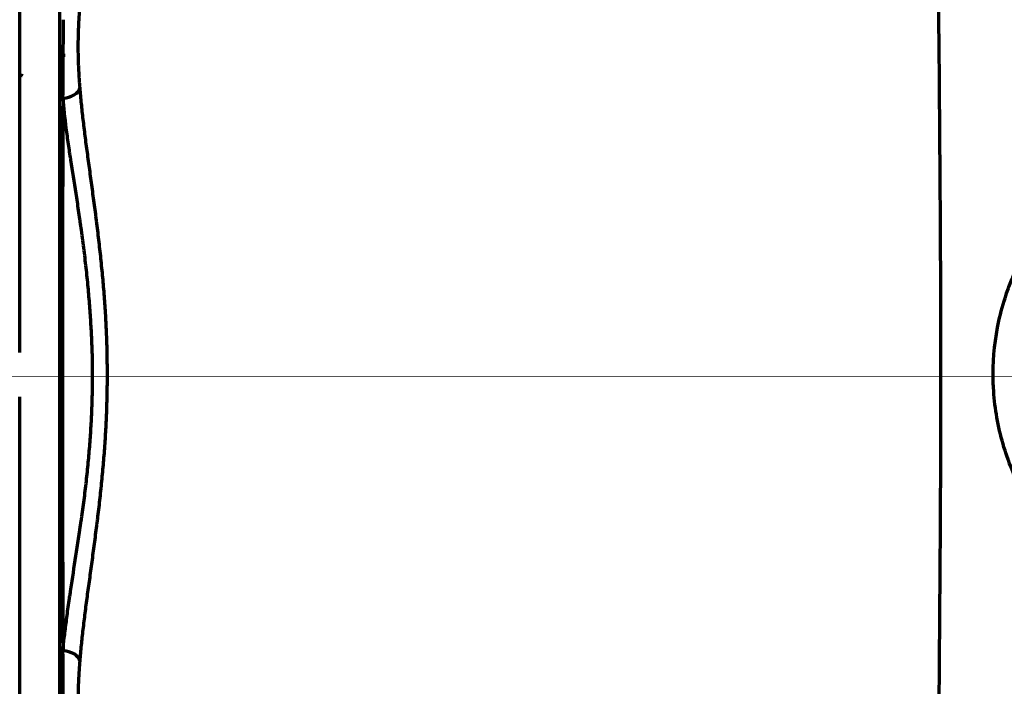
# Model space of a CAD drawing. Header units: millimetres. Extents: x -170 to 6906, y -2212 to 4257.
# Tile 203 of 256: x 5623 to 5795, y -1296 to -1180. Entities that reach past the tile are written whole.
import ezdxf

# ---------------------------------------------------------------- set-up
doc = ezdxf.new("R2010")
doc.units = ezdxf.units.MM
doc.layers.add('1', color=7, linetype='Continuous', true_color=0xffffff)
doc.styles.add('PC_TEXTSTYLE', font='ISOCP.SHX', dxfattribs={"width": 0.707, "bigfont": 'GBCBIG.SHX'})
doc.dimstyles.new('GB_DIMSTYLE', dxfattribs={"dimtxt": 50, "dimasz": 40, "dimexe": 1, "dimexo": 0, "dimgap": 1.5, "dimtad": 1, "dimdec": 1, "dimdsep": 46, "dimtxsty": 'PC_TEXTSTYLE', "dimcen": 0, "dimclrd": 256, "dimclrt": 3, "dimadec": 1, "dimazin": 2, "dimtp": 0.1, "dimtm": 0.1, "dimtfac": 0.71, "dimtdec": 1, "dimtmove": 0, "dimatfit": 3, "dimfxl": 1, "dimtfill": 1, "dimarcsym": 0})

# ---------------------------------------------------------------- blocks, each defined once
blk = doc.blocks.new('*D39')
at = {"lineweight": -2, "transparency": 16777216}
blk.add_line((6407.95, -916.53), (6754.06, -807.3), dxfattribs=at)
at = {"lineweight": 18, "transparency": 16777216}
blk.add_solid([(6752.06, -800.94), (6756.07, -813.65), (6792.21, -795.26)], dxfattribs=at)
at = {"layer": 'Defpoints', "color": 0, "lineweight": 18, "transparency": 16777216}
for p in [(6792.21, -795.26), (5378.62, -1241.39)]:
    blk.add_point(p, dxfattribs=at)
at = {"color": 3, "lineweight": 18, "transparency": 16777216, "insert": (6472.89, -868.24), "char_height": 50, "attachment_point": 5, "rotation": 17.5157, "style": 'PC_TEXTSTYLE', "bg_fill": 3, "box_fill_scale": 1.1, "bg_fill_color": 256, "bg_fill_true_color": 13158600, "bg_fill_transparency": 0}
blk.add_mtext('R1482.3', dxfattribs=at)

msp = doc.modelspace()

# ---------------------------------------------------------------- linework, layer by layer
at = {"lineweight": 18}
msp.add_line((6304.07, -1242.31), (4373.58, -1241.78), dxfattribs=at)
at = {"layer": '1', "color": 0, "linetype": 'Continuous', "lineweight": 70}
for p, q in [((5629.64, -1166.74), (5629.64, -1318.78)), ((5630.64, -1185.78), (5629.64, -1185.78)), ((5623.05, -1189.32), (5623.05, -1189.32))]:
    msp.add_line(p, q, dxfattribs=at)
for centre, major_axis, ratio, start_param, end_param in [((5630.23, -1191.41), (-2.99, -0.26), 0.620742, 1.521695, 2.930985), ((5630.64, -1241.78), (0, -78), 0.006497, 4.041206, 5.382332), ((5630.23, -1292.08), (-2.99, 0.26), 0.619773, 3.352063, 4.761353)]:
    msp.add_ellipse(centre, major_axis=major_axis, ratio=ratio, start_param=start_param, end_param=end_param, dxfattribs=at)
msp.add_open_spline([(5783.7, -1156.72), (5784, -1185.06), (5784.61, -1241.72), (5784, -1298.39), (5783.7, -1326.72)], degree=3, dxfattribs=at)
for points, knots in [([(5622.64, -1189.34), (5622.64, -1187.95), (5622.64, -1186.59), (5622.64, -1184), (5622.64, -1182.75), (5622.64, -1180.37), (5622.64, -1179.24), (5622.64, -1177.08), (5622.64, -1176.07), (5622.64, -1174.15), (5622.64, -1173.26), (5622.64, -1171.6), (5622.64, -1170.84), (5622.64, -1169.44), (5622.64, -1168.8), (5622.64, -1167.67), (5622.64, -1167.18), (5622.64, -1166.75)], [0, 0, 0, 0, 0.125, 0.125, 0.25, 0.25, 0.375, 0.375, 0.5, 0.5, 0.625, 0.625, 0.75, 0.75, 0.875, 0.875, 1, 1, 1, 1]), ([(5633.16, -1177.28), (5633.15, -1177.31), (5633.15, -1177.36), (5633.14, -1177.45), (5633.14, -1177.53), (5633.13, -1177.61), (5633.13, -1177.69), (5633.12, -1177.77), (5633.11, -1177.85), (5633.11, -1177.93), (5633.1, -1178.01), (5633.1, -1178.1), (5633.09, -1178.18), (5633.08, -1178.26), (5633.08, -1178.35), (5633.07, -1178.43), (5633.07, -1178.51), (5633.06, -1178.6), (5633.06, -1178.68), (5633.05, -1178.76), (5633.05, -1178.85), (5633.04, -1178.93), (5633.04, -1179.02), (5633.03, -1179.1), (5633.02, -1179.19), (5633.02, -1179.27), (5633.01, -1179.36), (5633.01, -1179.45), (5633, -1179.53), (5633, -1179.62), (5632.99, -1179.71), (5632.99, -1179.79), (5632.99, -1179.88), (5632.98, -1179.97), (5632.98, -1180.05), (5632.97, -1180.14), (5632.97, -1180.23), (5632.96, -1180.32), (5632.96, -1180.41), (5632.95, -1180.5), (5632.95, -1180.59), (5632.95, -1180.67), (5632.94, -1180.76), (5632.94, -1180.85), (5632.94, -1180.94), (5632.93, -1181.03), (5632.93, -1181.12), (5632.92, -1181.22), (5632.92, -1181.31), (5632.92, -1181.4), (5632.92, -1181.49), (5632.91, -1181.58), (5632.91, -1181.67), (5632.91, -1181.76), (5632.9, -1181.86), (5632.9, -1181.95), (5632.9, -1182.04), (5632.9, -1182.13), (5632.89, -1182.23), (5632.89, -1182.32), (5632.89, -1182.41), (5632.89, -1182.51), (5632.88, -1182.6), (5632.88, -1182.7), (5632.88, -1182.79), (5632.88, -1182.89), (5632.88, -1182.98), (5632.88, -1183.08), (5632.87, -1183.17), (5632.87, -1183.27), (5632.87, -1183.36), (5632.87, -1183.46), (5632.87, -1183.56), (5632.87, -1183.65), (5632.87, -1183.75), (5632.87, -1183.85), (5632.87, -1183.97), (5632.87, -1184.12), (5632.87, -1184.31), (5632.87, -1184.49), (5632.87, -1184.67), (5632.87, -1184.85), (5632.87, -1185.03), (5632.87, -1185.22), (5632.88, -1185.4), (5632.88, -1185.58), (5632.88, -1185.77), (5632.89, -1185.95), (5632.89, -1186.14), (5632.9, -1186.32), (5632.9, -1186.51), (5632.91, -1186.7), (5632.91, -1186.88), (5632.92, -1187.07), (5632.93, -1187.26), (5632.93, -1187.45), (5632.94, -1187.64), (5632.95, -1187.83), (5632.96, -1188.02), (5632.97, -1188.21), (5632.98, -1188.4), (5632.99, -1188.6), (5633, -1188.79), (5633.01, -1188.98), (5633.02, -1189.18), (5633.03, -1189.37), (5633.04, -1189.57), (5633.05, -1189.76), (5633.07, -1189.96), (5633.08, -1190.15), (5633.09, -1190.35), (5633.11, -1190.55), (5633.12, -1190.74), (5633.14, -1190.94), (5633.15, -1191.14), (5633.17, -1191.34), (5633.18, -1191.47), (5633.18, -1191.54)], [0, 0, 0, 0, 0.006562, 0.013127, 0.019694, 0.026264, 0.032836, 0.039411, 0.045988, 0.052568, 0.059151, 0.065736, 0.072324, 0.078915, 0.085509, 0.092105, 0.098704, 0.105306, 0.111911, 0.118519, 0.125129, 0.131742, 0.138358, 0.144978, 0.1516, 0.158225, 0.164853, 0.171484, 0.178118, 0.184755, 0.191395, 0.198039, 0.204685, 0.211335, 0.217987, 0.224643, 0.231302, 0.237965, 0.24463, 0.251299, 0.257971, 0.264647, 0.271325, 0.278007, 0.284693, 0.291382, 0.298074, 0.30477, 0.311469, 0.318172, 0.324879, 0.331588, 0.338302, 0.345019, 0.35174, 0.358464, 0.365192, 0.371924, 0.378659, 0.385398, 0.392141, 0.398887, 0.405638, 0.412392, 0.41915, 0.425912, 0.432678, 0.439447, 0.446221, 0.452998, 0.45978, 0.466565, 0.473354, 0.480147, 0.486944, 0.493745, 0.50055, 0.513089, 0.525624, 0.538155, 0.550682, 0.563204, 0.575723, 0.588239, 0.60075, 0.613259, 0.625764, 0.638265, 0.650764, 0.66326, 0.675753, 0.688243, 0.700731, 0.713216, 0.725699, 0.73818, 0.750659, 0.763136, 0.775612, 0.788086, 0.800558, 0.813028, 0.825498, 0.837966, 0.850433, 0.8629, 0.875365, 0.88783, 0.900294, 0.912757, 0.925221, 0.937684, 0.950147, 0.96261, 0.975073, 0.987536, 1, 1, 1, 1]), ([(5630.24, -1193.27), (5630.25, -1190.72), (5630.27, -1188.29), (5630.3, -1183.69), (5630.32, -1181.52), (5630.33, -1179.53)], [0, 0, 0, 0, 0.5, 0.5, 1, 1, 1, 1]), ([(5839.94, -1295.08), (5836.58, -1293.74), (5833.4, -1292.32), (5827.4, -1289.34), (5824.59, -1287.79), (5819.32, -1284.53), (5816.87, -1282.83), (5813.47, -1280.17), (5812.38, -1279.27), (5810.81, -1277.88), (5810.04, -1277.19), (5809.18, -1276.36), (5808.75, -1275.94), (5808.54, -1275.74), (5808.44, -1275.63), (5808.39, -1275.58), (5808.36, -1275.55), (5808.35, -1275.54), (5808.34, -1275.53), (5808.34, -1275.53), (5808.34, -1275.53), (5808.34, -1275.53), (5808.34, -1275.53), (5808.33, -1275.53), (5808.33, -1275.53), (5805.99, -1273.17), (5803.92, -1270.72), (5801.23, -1266.88), (5799.98, -1264.92), (5798.71, -1262.57), (5798.13, -1261.38), (5797.84, -1260.78), (5797.7, -1260.48), (5797.63, -1260.33), (5797.6, -1260.25), (5797.58, -1260.21), (5797.57, -1260.19), (5797.57, -1260.18), (5797.57, -1260.18), (5797.57, -1260.18), (5797.57, -1260.18), (5797.57, -1260.17), (5797.57, -1260.17), (5796.22, -1257.17), (5795.2, -1254.13), (5794.19, -1249.51), (5793.94, -1247.96), (5793.69, -1245.63), (5793.59, -1244.45), (5793.54, -1243.08), (5793.52, -1242.39), (5793.52, -1242.05), (5793.52, -1241.87), (5793.52, -1241.8), (5793.52, -1241.75), (5793.52, -1241.73), (5793.52, -1238.55), (5793.86, -1235.44), (5794.87, -1230.82), (5795.29, -1229.29), (5796.05, -1227.01), (5796.46, -1225.88), (5796.99, -1224.56), (5797.27, -1223.9), (5797.42, -1223.57), (5797.49, -1223.41), (5797.53, -1223.32), (5797.54, -1223.28), (5797.55, -1223.26), (5797.56, -1223.25), (5797.56, -1223.25), (5797.56, -1223.24), (5797.56, -1223.24), (5797.56, -1223.24), (5797.56, -1223.24), (5798.81, -1220.47), (5800.33, -1217.8), (5803.03, -1213.95), (5804.48, -1212.06), (5806.36, -1209.93), (5807.34, -1208.88), (5807.85, -1208.36), (5808.1, -1208.1), (5808.23, -1207.98), (5808.3, -1207.91), (5808.33, -1207.88), (5808.34, -1207.86), (5808.35, -1207.85), (5808.36, -1207.85), (5808.36, -1207.85), (5808.36, -1207.85), (5808.36, -1207.85), (5808.36, -1207.85), (5808.36, -1207.85), (5810.26, -1205.94), (5812.35, -1204.1), (5816.88, -1200.57), (5819.33, -1198.88), (5824.58, -1195.63), (5827.39, -1194.08), (5833.37, -1191.11), (5836.55, -1189.7), (5839.9, -1188.36)], [0, 0, 0, 0, 0.0625, 0.0625, 0.125, 0.125, 0.1875, 0.1875, 0.21875, 0.21875, 0.234375, 0.242188, 0.246094, 0.248047, 0.249023, 0.249512, 0.249756, 0.249878, 0.249939, 0.249969, 0.249985, 0.249992, 0.249996, 0.249996, 0.25, 0.25, 0.3125, 0.3125, 0.34375, 0.359375, 0.367188, 0.371094, 0.373047, 0.374023, 0.374512, 0.374756, 0.374878, 0.374939, 0.374969, 0.374985, 0.374992, 0.374992, 0.375, 0.375, 0.4375, 0.4375, 0.46875, 0.46875, 0.484375, 0.492188, 0.496094, 0.498047, 0.499023, 0.499512, 0.499512, 0.5, 0.5, 0.5625, 0.5625, 0.59375, 0.59375, 0.609375, 0.617188, 0.621094, 0.623047, 0.624023, 0.624512, 0.624756, 0.624878, 0.624939, 0.624969, 0.624985, 0.624992, 0.624992, 0.625, 0.625, 0.6875, 0.6875, 0.71875, 0.734375, 0.742187, 0.746094, 0.748047, 0.749023, 0.749512, 0.749756, 0.749878, 0.749939, 0.749969, 0.749985, 0.749992, 0.749996, 0.749996, 0.75, 0.75, 0.8125, 0.8125, 0.875, 0.875, 0.9375, 0.9375, 1, 1, 1, 1]), ([(5622.64, -1237.88), (5622.64, -1235.65), (5622.64, -1233.41), (5622.64, -1228.97), (5622.64, -1226.77), (5622.64, -1222.4), (5622.64, -1220.24), (5622.64, -1215.97), (5622.64, -1213.87), (5622.64, -1209.74), (5622.64, -1207.71), (5622.64, -1203.75), (5622.64, -1201.82), (5622.64, -1198.06), (5622.64, -1196.23), (5622.64, -1192.69), (5622.64, -1190.99), (5622.64, -1189.34)], [0, 0, 0, 0, 0.125, 0.125, 0.25, 0.25, 0.375, 0.375, 0.5, 0.5, 0.625, 0.625, 0.75, 0.75, 0.875, 0.875, 1, 1, 1, 1]), ([(5622.91, -1189.23), (5622.92, -1189.23), (5622.96, -1189.26), (5623.01, -1189.29), (5623.05, -1189.32)], [0, 0, 0, 0, 0.033881, 1, 1, 1, 1]), ([(5622.91, -1189.23), (5622.94, -1189.25), (5622.96, -1189.26), (5622.99, -1189.29), (5623, -1189.29), (5623.02, -1189.3), (5623.03, -1189.31), (5623.03, -1189.31), (5623.03, -1189.31), (5623.04, -1189.31), (5623.04, -1189.31), (5623.04, -1189.32), (5623.04, -1189.32), (5623.05, -1189.32), (5623.05, -1189.32)], [0, 0, 0, 0, 0.5, 0.5, 0.75, 0.75, 0.875, 0.875, 0.890625, 0.890625, 0.90625, 0.90625, 0.9375, 1, 1, 1, 1]), ([(5633.18, -1191.54), (5633.25, -1192.43), (5633.34, -1193.34), (5633.52, -1195.17), (5633.62, -1196.1), (5633.84, -1197.98), (5633.96, -1198.93), (5634.2, -1200.86), (5634.33, -1201.84), (5634.6, -1203.81), (5634.73, -1204.81), (5635.01, -1206.84), (5635.15, -1207.86), (5635.43, -1209.93), (5635.57, -1210.98), (5635.78, -1212.57), (5635.89, -1213.37), (5636.01, -1214.31), (5636.07, -1214.78), (5636.1, -1215.01), (5636.11, -1215.13), (5636.12, -1215.19), (5636.12, -1215.22), (5636.12, -1215.23), (5636.12, -1215.24), (5636.13, -1215.25), (5636.26, -1216.35), (5636.4, -1217.44), (5636.65, -1219.64), (5636.77, -1220.74), (5637, -1222.94), (5637.11, -1224.04), (5637.31, -1226.25), (5637.49, -1228.46), (5637.71, -1231.79), (5637.86, -1235.12), (5637.93, -1237.35), (5637.96, -1239.03), (5637.96, -1239.58), (5637.97, -1240.42), (5637.97, -1240.84), (5637.98, -1241.33), (5637.98, -1241.58), (5637.98, -1241.7), (5637.98, -1241.76), (5637.98, -1241.79), (5637.98, -1241.8), (5637.98, -1241.81), (5637.98, -1242.94), (5637.95, -1245.16), (5637.86, -1248.49), (5637.7, -1251.81), (5637.48, -1255.12), (5637.3, -1257.32), (5637.1, -1259.52), (5636.99, -1260.62), (5636.77, -1262.81), (5636.64, -1263.9), (5636.45, -1265.54), (5636.39, -1266.09), (5636.29, -1266.91), (5636.24, -1267.32), (5636.18, -1267.79), (5636.15, -1268.03), (5636.13, -1268.15), (5636.13, -1268.21), (5636.12, -1268.24), (5636.12, -1268.25), (5636.12, -1268.26), (5636.12, -1268.27), (5635.98, -1269.35), (5635.85, -1270.42), (5635.57, -1272.53), (5635.43, -1273.58), (5635.15, -1275.65), (5635.01, -1276.67), (5634.73, -1278.69), (5634.59, -1279.69), (5634.33, -1281.66), (5634.2, -1282.64), (5633.96, -1284.56), (5633.84, -1285.51), (5633.62, -1287.39), (5633.52, -1288.32), (5633.34, -1290.15), (5633.25, -1291.06), (5633.18, -1291.95)], [0, 0, 0, 0, 0.03125, 0.03125, 0.0625, 0.0625, 0.09375, 0.09375, 0.125, 0.125, 0.15625, 0.15625, 0.1875, 0.1875, 0.21875, 0.21875, 0.234375, 0.242187, 0.246094, 0.248047, 0.249023, 0.249512, 0.249756, 0.249878, 0.249878, 0.25, 0.25, 0.28125, 0.28125, 0.3125, 0.3125, 0.34375, 0.34375, 0.375, 0.40625, 0.4375, 0.46875, 0.46875, 0.484375, 0.484375, 0.492187, 0.496094, 0.498047, 0.499023, 0.499512, 0.499756, 0.499756, 0.5, 0.5, 0.53125, 0.5625, 0.59375, 0.625, 0.65625, 0.65625, 0.6875, 0.6875, 0.71875, 0.71875, 0.734375, 0.734375, 0.742187, 0.746094, 0.748047, 0.749023, 0.749512, 0.749756, 0.749878, 0.749878, 0.75, 0.75, 0.78125, 0.78125, 0.8125, 0.8125, 0.84375, 0.84375, 0.875, 0.875, 0.90625, 0.90625, 0.9375, 0.9375, 0.96875, 0.96875, 1, 1, 1, 1]), ([(5630.24, -1290.22), (5630.31, -1289.5), (5630.38, -1288.74), (5630.56, -1287.14), (5630.67, -1286.29), (5630.9, -1284.49), (5631.02, -1283.54), (5631.23, -1282.05), (5631.31, -1281.54), (5631.42, -1280.75), (5631.48, -1280.36), (5631.55, -1279.88), (5631.58, -1279.65), (5631.6, -1279.53), (5631.61, -1279.47), (5631.62, -1279.44), (5631.62, -1279.42), (5631.62, -1279.41), (5631.62, -1279.41), (5631.62, -1279.41), (5631.62, -1279.41), (5631.62, -1279.41), (5631.62, -1279.41), (5631.91, -1277.5), (5632.2, -1275.56), (5632.65, -1272.58), (5632.8, -1271.58), (5633.03, -1270.06), (5633.14, -1269.3), (5633.28, -1268.41), (5633.34, -1267.96), (5633.38, -1267.74), (5633.39, -1267.63), (5633.4, -1267.57), (5633.41, -1267.54), (5633.41, -1267.53), (5633.41, -1267.52), (5633.41, -1267.52), (5633.41, -1267.52), (5633.41, -1267.51), (5633.41, -1267.51), (5633.58, -1266.41), (5633.9, -1264.2), (5634.31, -1260.89), (5634.65, -1257.61), (5634.94, -1254.37), (5635.16, -1251.16), (5635.32, -1247.99), (5635.38, -1245.92), (5635.42, -1244.37), (5635.43, -1243.61), (5635.44, -1242.72), (5635.44, -1242.27), (5635.44, -1242.05), (5635.44, -1241.94), (5635.44, -1241.89), (5635.44, -1241.86), (5635.44, -1241.85), (5635.44, -1241.84), (5635.44, -1241.84), (5635.44, -1241.83), (5635.44, -1241.83), (5635.44, -1241.82), (5635.44, -1241.79), (5635.44, -1241.76), (5635.44, -1241.75), (5635.44, -1241.74), (5635.44, -1241.74), (5635.44, -1241.74), (5635.44, -1241.74), (5635.44, -1241.74), (5635.44, -1241.73), (5635.44, -1241.7), (5635.44, -1241.62), (5635.44, -1241.41), (5635.44, -1241), (5635.43, -1240.18), (5635.42, -1239.46), (5635.39, -1238), (5635.36, -1237.01), (5635.27, -1234.99), (5635.22, -1233.97), (5635.09, -1231.87), (5635.02, -1230.81), (5634.85, -1228.64), (5634.76, -1227.54), (5634.55, -1225.31), (5634.43, -1224.18), (5634.18, -1221.89), (5634.04, -1220.73), (5633.75, -1218.39), (5633.59, -1217.21), (5633.42, -1216.01), (5633.42, -1216), (5633.41, -1215.98), (5633.41, -1215.97), (5633.41, -1215.97), (5633.41, -1215.97), (5633.41, -1215.97), (5633.41, -1215.97), (5633.41, -1215.97), (5633.41, -1215.95), (5633.4, -1215.9), (5633.39, -1215.79), (5633.36, -1215.57), (5633.29, -1215.12), (5633.17, -1214.23), (5632.91, -1212.46), (5632.69, -1210.97), (5632.24, -1208), (5631.94, -1206.06), (5631.63, -1204.13), (5631.62, -1204.1), (5631.61, -1204.04), (5631.6, -1203.96), (5631.57, -1203.75), (5631.5, -1203.33), (5631.37, -1202.5), (5631.13, -1200.86), (5630.94, -1199.48), (5630.59, -1196.75), (5630.4, -1194.99), (5630.24, -1193.27)], [0, 0, 0, 0, 0.03125, 0.03125, 0.0625, 0.0625, 0.09375, 0.09375, 0.109375, 0.109375, 0.117188, 0.121094, 0.123047, 0.124023, 0.124512, 0.124756, 0.124878, 0.124939, 0.124969, 0.124985, 0.124992, 0.124992, 0.125, 0.125, 0.1875, 0.1875, 0.21875, 0.21875, 0.234375, 0.242188, 0.246094, 0.248047, 0.249023, 0.249512, 0.249756, 0.249878, 0.249939, 0.249969, 0.249985, 0.249985, 0.25, 0.25, 0.28125, 0.3125, 0.34375, 0.375, 0.40625, 0.4375, 0.46875, 0.46875, 0.484375, 0.492188, 0.496094, 0.498047, 0.499023, 0.499512, 0.499756, 0.499878, 0.499939, 0.499969, 0.499969, 0.5, 0.5, 0.500488, 0.500732, 0.500854, 0.500916, 0.500931, 0.500938, 0.500938, 0.500946, 0.500946, 0.500977, 0.501953, 0.503906, 0.507813, 0.515625, 0.53125, 0.53125, 0.5625, 0.5625, 0.59375, 0.59375, 0.625, 0.625, 0.65625, 0.65625, 0.6875, 0.6875, 0.71875, 0.71875, 0.75, 0.75, 0.750244, 0.750366, 0.750427, 0.750458, 0.750465, 0.750465, 0.750473, 0.750473, 0.750488, 0.750977, 0.751953, 0.753906, 0.757812, 0.765625, 0.78125, 0.8125, 0.8125, 0.875, 0.875, 0.875977, 0.875977, 0.876953, 0.878906, 0.882812, 0.890625, 0.90625, 0.9375, 0.9375, 1, 1, 1, 1]), ([(5622.64, -1318.78), (5622.64, -1318.78), (5622.64, -1318.39), (5622.64, -1316.25), (5622.64, -1312.44), (5622.64, -1308.59), (5622.64, -1303.91), (5622.64, -1298.48), (5622.64, -1292.35), (5622.64, -1285.61), (5622.64, -1278.33), (5622.64, -1270.6), (5622.64, -1262.51), (5622.64, -1254.18), (5622.64, -1248.52), (5622.64, -1245.68)], [0, 0, 0, 0, 0.06638, 0.198897, 0.271725, 0.344552, 0.41738, 0.490207, 0.563035, 0.635862, 0.70869, 0.781517, 0.854345, 0.927172, 1, 1, 1, 1]), ([(5630.35, -1306.06), (5630.33, -1303.87), (5630.31, -1301.45), (5630.27, -1296.15), (5630.26, -1293.25), (5630.24, -1290.22)], [0, 0, 0, 0, 0.5, 0.5, 1, 1, 1, 1]), ([(5633.18, -1291.95), (5633.18, -1291.98), (5633.17, -1292.05), (5633.17, -1292.15), (5633.16, -1292.25), (5633.15, -1292.35), (5633.14, -1292.44), (5633.14, -1292.54), (5633.13, -1292.64), (5633.12, -1292.74), (5633.11, -1292.84), (5633.11, -1292.94), (5633.1, -1293.03), (5633.09, -1293.13), (5633.09, -1293.23), (5633.08, -1293.33), (5633.07, -1293.42), (5633.07, -1293.52), (5633.06, -1293.62), (5633.05, -1293.72), (5633.05, -1293.81), (5633.04, -1293.91), (5633.04, -1294.01), (5633.03, -1294.1), (5633.02, -1294.2), (5633.02, -1294.3), (5633.01, -1294.39), (5633.01, -1294.49), (5633, -1294.58), (5633, -1294.68), (5632.99, -1294.77), (5632.99, -1294.87), (5632.98, -1294.97), (5632.98, -1295.06), (5632.97, -1295.16), (5632.97, -1295.25), (5632.96, -1295.34), (5632.96, -1295.44), (5632.95, -1295.53), (5632.95, -1295.63), (5632.95, -1295.72), (5632.94, -1295.82), (5632.94, -1295.91), (5632.93, -1296), (5632.93, -1296.1), (5632.93, -1296.19), (5632.92, -1296.28), (5632.92, -1296.38), (5632.92, -1296.47), (5632.91, -1296.56), (5632.91, -1296.66), (5632.91, -1296.75), (5632.9, -1296.84), (5632.9, -1296.93), (5632.9, -1297.03), (5632.9, -1297.12), (5632.89, -1297.21), (5632.89, -1297.3), (5632.89, -1297.39), (5632.89, -1297.49), (5632.89, -1297.58), (5632.88, -1297.67), (5632.88, -1297.76), (5632.88, -1297.85), (5632.88, -1297.94), (5632.88, -1298.03), (5632.88, -1298.12), (5632.87, -1298.21), (5632.87, -1298.31), (5632.87, -1298.4), (5632.87, -1298.49), (5632.87, -1298.58), (5632.87, -1298.67), (5632.87, -1298.76), (5632.87, -1298.84), (5632.87, -1298.93), (5632.87, -1299.02), (5632.87, -1299.11), (5632.87, -1299.2), (5632.87, -1299.29), (5632.87, -1299.38), (5632.87, -1299.47), (5632.87, -1299.56), (5632.87, -1299.65), (5632.87, -1299.73), (5632.87, -1299.82), (5632.87, -1299.91), (5632.87, -1300), (5632.87, -1300.08), (5632.87, -1300.17), (5632.87, -1300.26), (5632.87, -1300.35), (5632.88, -1300.43), (5632.88, -1300.52), (5632.88, -1300.61), (5632.88, -1300.7), (5632.88, -1300.78), (5632.88, -1300.9), (5632.89, -1301.05), (5632.89, -1301.23), (5632.9, -1301.41), (5632.9, -1301.59), (5632.91, -1301.77), (5632.91, -1301.94), (5632.92, -1302.12), (5632.92, -1302.3), (5632.93, -1302.47), (5632.94, -1302.65), (5632.95, -1302.82), (5632.95, -1302.99), (5632.96, -1303.16), (5632.97, -1303.33), (5632.98, -1303.5), (5632.99, -1303.67), (5633, -1303.84), (5633.01, -1304.01), (5633.02, -1304.18), (5633.03, -1304.34), (5633.04, -1304.51), (5633.05, -1304.67), (5633.06, -1304.84), (5633.07, -1305), (5633.08, -1305.16), (5633.09, -1305.32), (5633.1, -1305.48), (5633.11, -1305.64), (5633.12, -1305.8), (5633.14, -1305.96), (5633.15, -1306.12), (5633.16, -1306.27), (5633.17, -1306.43), (5633.18, -1306.58), (5633.2, -1306.74), (5633.21, -1306.89), (5633.22, -1307.04), (5633.23, -1307.19), (5633.25, -1307.34), (5633.26, -1307.49), (5633.27, -1307.64), (5633.28, -1307.79), (5633.3, -1307.94), (5633.31, -1308.09), (5633.32, -1308.23), (5633.33, -1308.33), (5633.34, -1308.38)], [0, 0, 0, 0, 0.005229, 0.010458, 0.015686, 0.020913, 0.02614, 0.031366, 0.036592, 0.041817, 0.047041, 0.052265, 0.057489, 0.062712, 0.067934, 0.073156, 0.078378, 0.083599, 0.08882, 0.09404, 0.09926, 0.104479, 0.109698, 0.114917, 0.120135, 0.125353, 0.130571, 0.135788, 0.141005, 0.146222, 0.151438, 0.156654, 0.16187, 0.167086, 0.172301, 0.177516, 0.182731, 0.187946, 0.19316, 0.198375, 0.203589, 0.208803, 0.214017, 0.21923, 0.224444, 0.229657, 0.234871, 0.240084, 0.245297, 0.25051, 0.255724, 0.260937, 0.26615, 0.271363, 0.276576, 0.281789, 0.287002, 0.292216, 0.297429, 0.302642, 0.307856, 0.313069, 0.318283, 0.323497, 0.328711, 0.333925, 0.339139, 0.344354, 0.349569, 0.354784, 0.359999, 0.365214, 0.37043, 0.375646, 0.380862, 0.386079, 0.391295, 0.396513, 0.40173, 0.406948, 0.412166, 0.417384, 0.422603, 0.427822, 0.433042, 0.438262, 0.443482, 0.448703, 0.453924, 0.459146, 0.464368, 0.46959, 0.474813, 0.480037, 0.485261, 0.490485, 0.49571, 0.500936, 0.511923, 0.522902, 0.533874, 0.544837, 0.555793, 0.566741, 0.577682, 0.588615, 0.599542, 0.610461, 0.621373, 0.632279, 0.643178, 0.654071, 0.664957, 0.675837, 0.686711, 0.697579, 0.708441, 0.719298, 0.730149, 0.740995, 0.751835, 0.76267, 0.7735, 0.784325, 0.795146, 0.805961, 0.816772, 0.827579, 0.838381, 0.84918, 0.859974, 0.870764, 0.881551, 0.892334, 0.903114, 0.91389, 0.924663, 0.935434, 0.946201, 0.956966, 0.967728, 0.978487, 0.989245, 1, 1, 1, 1])]:
    msp.add_open_spline(points, degree=3, knots=knots, dxfattribs=at)

# ---------------------------------------------------------------- next in the draw order: dimensions: what is measured, and where the dimension line sits
at = {"lineweight": 18}
dim = msp.add_radius_dim(center=(5378.62, -1241.39), mpoint=(6792.21, -795.26), dimstyle='GB_DIMSTYLE', dxfattribs=at)
dim.commit()
dim.dimension.update_dxf_attribs({"geometry": '*D39', "text_midpoint": (6480.87, -893.52), "dimtype": 164})

doc.saveas('drawing.dxf')
